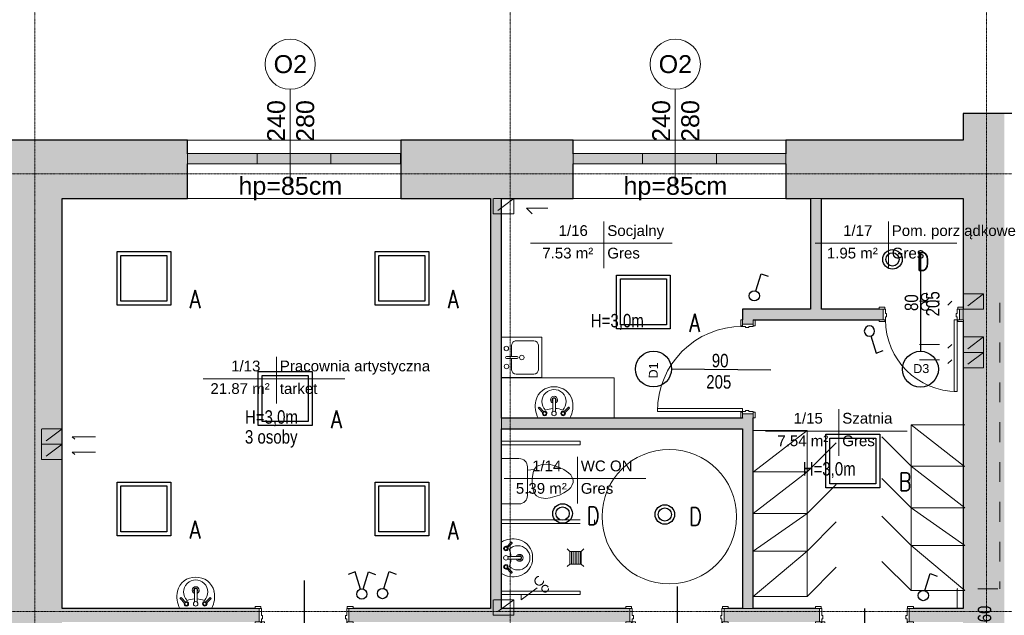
# Model space of a CAD drawing. Header units: centimetres. Extents: x 14504 to 44111, y -18976 to -7683.
# Tile 96 of 141: x 29792 to 30891, y -9291 to -8626. Entities that reach past the tile are written whole.
import ezdxf

# ---------------------------------------------------------------- set-up
doc = ezdxf.new("R2010")
doc.units = ezdxf.units.CM
doc.linetypes.add('Aligning Line 1_8_', pattern=[0.635, 0.3175, -0.3175])
doc.linetypes.add('Linia siatki', pattern=[0.9925, 0.47, -0.2175, 0.0875, -0.2175])
for name, color, linetype, lineweight in [('A-AREA-IDEN', 4, 'Continuous', 9), ('A-DETL', 6, 'Continuous', 9), ('A-DETL-MEDM', 33, 'Continuous', 25), ('A-DETL-THIN', 151, 'Continuous', 9), ('A-DOOR', 31, 'Continuous', 9), ('A-DOOR-FRAM', 31, 'Continuous', 18), ('A-GLAZ', 151, 'Continuous', 9), ('A-WALL', 4, 'Continuous', 9), ('A-WALL-PATT', 111, 'Continuous', 25), ('G-ANNO-TEXT', 8, 'Continuous', 9), ('IE inst', 1, 'Continuous', 50), ('P-SANR-FIXT', 6, 'Continuous', 9), ('S-GRID', 8, 'Continuous', 9)]:
    doc.layers.add(name, color=color, linetype=linetype, lineweight=lineweight)
doc.styles.add('Arial_1', font='arial.ttf', dxfattribs={"height": 12})
doc.styles.add('Arial_2', font='arial.ttf', dxfattribs={"height": 18})
doc.styles.add('Arial_3', font='arial.ttf', dxfattribs={"width": 0.8, "height": 18})
doc.styles.add('Arial_5', font='arial.ttf', dxfattribs={"height": 15})
doc.styles.get("Standard").update_dxf_attribs({"font": 'romans.shx', "width": 0.8, "height": 20})

# ---------------------------------------------------------------- blocks, each defined once
blk = doc.blocks.new('wewnetrzne dwupanelowe - 900 x 2100mm-479385-4_Poziom piętra')
at = {"layer": 'A-DOOR', "lineweight": 18}
for p, q in [((47.5, 102.1825), (44, 102.1825)), ((44, 102.1825), (44, 7.1825)), ((47.5, 7.1825), (47.5, 102.1825)), ((44, 7.1825), (47.5, 7.1825))]:
    blk.add_line(p, q, dxfattribs=at)
at = {"layer": 'A-DOOR'}
for p, q in [((-48.135, 9.1825), (-54.635, 9.1825)), ((-54.635, 9.1825), (-54.635, 7.1825)), ((-54.635, 7.1825), (-48.135, 7.1825)), ((-48.135, 7.1825), (-48.135, 9.1825)), ((54.635, 9.1825), (48.135, 9.1825)), ((48.135, 9.1825), (48.135, 7.1825)), ((48.135, 7.1825), (54.635, 7.1825)), ((54.635, 7.1825), (54.635, 9.1825)), ((-48.135, -7.8175), (-54.635, -7.8175)), ((-54.635, -7.8175), (-54.635, -9.8175)), ((-54.635, -9.8175), (-48.135, -9.8175)), ((-48.135, -9.8175), (-48.135, -7.8175)), ((54.635, -7.8175), (48.135, -7.8175)), ((48.135, -7.8175), (48.135, -9.8175)), ((48.135, -9.8175), (54.635, -9.8175)), ((54.635, -9.8175), (54.635, -7.8175))]:
    blk.add_line(p, q, dxfattribs=at)
blk.add_arc((47.5, 7.1825), 95, 90, 180, dxfattribs=at)
at = {"layer": 'A-DOOR-FRAM'}
for p, q in [((-47.5, 7.1825), (-50, 7.1825)), ((-50, 7.1825), (-50, -7.8175)), ((-47.5, 3.6825), (-47.5, 7.1825)), ((-46.23, 3.6825), (-47.5, 3.6825)), ((-47.5, -7.8175), (-47.5, 0.19)), ((-47.5, 0.19), (-46.23, 0.19)), ((-46.23, 0.19), (-46.23, 3.6825)), ((47.5, 3.6825), (46.23, 3.6825)), ((46.23, 3.6825), (46.23, 0.19)), ((46.23, 0.19), (47.5, 0.19)), ((47.5, 7.1825), (47.5, 3.6825)), ((50, 7.1825), (47.5, 7.1825)), ((47.5, 0.19), (47.5, -7.8175)), ((50, -7.8175), (50, 7.1825)), ((-50, -7.8175), (-47.5, -7.8175)), ((47.5, -7.8175), (50, -7.8175))]:
    blk.add_line(p, q, dxfattribs=at)
blk = doc.blocks.new('wewnetrzne dwupanelowe - 100x210-609030-4_Poziom piętra')
at = {"layer": 'A-DOOR', "lineweight": 18}
for p, q in [((50, 107.1825), (46.5, 107.1825)), ((46.5, 107.1825), (46.5, 7.1825)), ((50, 7.1825), (50, 107.1825)), ((46.5, 7.1825), (50, 7.1825))]:
    blk.add_line(p, q, dxfattribs=at)
at = {"layer": 'A-DOOR'}
for p, q in [((-50.635, 9.1825), (-57.135, 9.1825)), ((-57.135, 9.1825), (-57.135, 7.1825)), ((-57.135, 7.1825), (-50.635, 7.1825)), ((-50.635, 7.1825), (-50.635, 9.1825)), ((57.135, 9.1825), (50.635, 9.1825)), ((50.635, 9.1825), (50.635, 7.1825)), ((50.635, 7.1825), (57.135, 7.1825)), ((57.135, 7.1825), (57.135, 9.1825)), ((-50.635, -7.8175), (-57.135, -7.8175)), ((-57.135, -7.8175), (-57.135, -9.8175)), ((-57.135, -9.8175), (-50.635, -9.8175)), ((-50.635, -9.8175), (-50.635, -7.8175)), ((57.135, -7.8175), (50.635, -7.8175)), ((50.635, -7.8175), (50.635, -9.8175)), ((50.635, -9.8175), (57.135, -9.8175)), ((57.135, -9.8175), (57.135, -7.8175))]:
    blk.add_line(p, q, dxfattribs=at)
blk.add_arc((50, 7.1825), 100, 90, 180, dxfattribs=at)
at = {"layer": 'A-DOOR-FRAM'}
for p, q in [((-50, 7.1825), (-52.5, 7.1825)), ((-52.5, 7.1825), (-52.5, -7.8175)), ((-50, 3.6825), (-50, 7.1825)), ((-48.73, 3.6825), (-50, 3.6825)), ((-50, -7.8175), (-50, 0.19)), ((-50, 0.19), (-48.73, 0.19)), ((-48.73, 0.19), (-48.73, 3.6825)), ((50, 3.6825), (48.73, 3.6825)), ((48.73, 3.6825), (48.73, 0.19)), ((48.73, 0.19), (50, 0.19)), ((50, 7.1825), (50, 3.6825)), ((52.5, 7.1825), (50, 7.1825)), ((50, 0.19), (50, -7.8175)), ((52.5, -7.8175), (52.5, 7.1825)), ((-52.5, -7.8175), (-50, -7.8175)), ((50, -7.8175), (52.5, -7.8175))]:
    blk.add_line(p, q, dxfattribs=at)
blk = doc.blocks.new('Aluminum_2 szybowe - 160x140 wymiana-631342-4_Poziom piętra')
at = {"layer": 'A-GLAZ', "lineweight": 18}
for p, q in [((22.8, 20.2), (22.3, 20.2)), ((22.3, 8.7), (22.8, 8.7))]:
    blk.add_line(p, q, dxfattribs=at)
blk = doc.blocks.new('Aluminum_2 szybowe - 160x140 wymiana-V4-4_Poziom piętra')
at = {"layer": 'A-GLAZ'}
blk.add_hatch(color=256, dxfattribs=at).paths.add_polyline_path([(22.8, 8.7), (22.8, 20.2), (-137.2, 20.2), (-137.2, 8.7), (-31.6, 8.7)])
for p, q in [((-137.2, 20.2), (22.8, 20.2)), ((-137.2, 8.7), (-137.2, 20.2)), ((22.8, 20.2), (22.8, 8.7)), ((22.8, 8.7), (-137.2, 8.7))]:
    blk.add_line(p, q, dxfattribs=at)
blk = doc.blocks.new('wewnetrzne dwupanelowe - 900 x 2100mm 3 dodemontażu-608771-4_Poziom piętra')
at = {"layer": 'A-DOOR', "lineweight": 18}
for p, q in [((47.5, 102.1825), (44, 102.1825)), ((44, 102.1825), (44, 7.1825)), ((47.5, 7.1825), (47.5, 102.1825)), ((44, 7.1825), (47.5, 7.1825))]:
    blk.add_line(p, q, dxfattribs=at)
at = {"layer": 'A-DOOR'}
for p, q in [((-48.135, 9.1825), (-54.635, 9.1825)), ((-54.635, 9.1825), (-54.635, 7.1825)), ((-54.635, 7.1825), (-48.135, 7.1825)), ((-48.135, 7.1825), (-48.135, 9.1825)), ((54.635, 9.1825), (48.135, 9.1825)), ((48.135, 9.1825), (48.135, 7.1825)), ((48.135, 7.1825), (54.635, 7.1825)), ((54.635, 7.1825), (54.635, 9.1825)), ((-48.135, -7.8175), (-54.635, -7.8175)), ((-54.635, -7.8175), (-54.635, -9.8175)), ((-54.635, -9.8175), (-48.135, -9.8175)), ((-48.135, -9.8175), (-48.135, -7.8175)), ((54.635, -7.8175), (48.135, -7.8175)), ((48.135, -7.8175), (48.135, -9.8175)), ((48.135, -9.8175), (54.635, -9.8175)), ((54.635, -9.8175), (54.635, -7.8175))]:
    blk.add_line(p, q, dxfattribs=at)
blk.add_arc((47.5, 7.1825), 95, 90, 180, dxfattribs=at)
at = {"layer": 'A-DOOR-FRAM'}
for p, q in [((-47.5, 7.1825), (-50, 7.1825)), ((-50, 7.1825), (-50, -7.8175)), ((-47.5, 3.6825), (-47.5, 7.1825)), ((-46.23, 3.6825), (-47.5, 3.6825)), ((-47.5, -7.8175), (-47.5, 0.19)), ((-47.5, 0.19), (-46.23, 0.19)), ((-46.23, 0.19), (-46.23, 3.6825)), ((47.5, 3.6825), (46.23, 3.6825)), ((46.23, 3.6825), (46.23, 0.19)), ((46.23, 0.19), (47.5, 0.19)), ((47.5, 7.1825), (47.5, 3.6825)), ((50, 7.1825), (47.5, 7.1825)), ((47.5, 0.19), (47.5, -7.8175)), ((50, -7.8175), (50, 7.1825)), ((-50, -7.8175), (-47.5, -7.8175)), ((47.5, -7.8175), (50, -7.8175))]:
    blk.add_line(p, q, dxfattribs=at)
blk = doc.blocks.new('wewnetrzne dwupanelowe - 900 x 2100mm 3 dodemontażu-634682-4_Poziom piętra')
at = {"layer": 'A-DOOR'}
for p, q in [((-54.635, 8.3175), (-48.135, 8.3175)), ((-54.635, 6.3175), (-54.635, 8.3175)), ((-48.135, 6.3175), (-54.635, 6.3175)), ((-48.135, 8.3175), (-48.135, 6.3175)), ((48.135, 8.3175), (54.635, 8.3175)), ((48.135, 6.3175), (48.135, 8.3175)), ((54.635, 6.3175), (48.135, 6.3175)), ((54.635, 8.3175), (54.635, 6.3175)), ((-54.635, -5.6825), (-48.135, -5.6825)), ((-54.635, -7.6825), (-54.635, -5.6825)), ((-48.135, -7.6825), (-54.635, -7.6825)), ((-48.135, -5.6825), (-48.135, -7.6825)), ((48.135, -5.6825), (54.635, -5.6825)), ((48.135, -7.6825), (48.135, -5.6825)), ((54.635, -7.6825), (48.135, -7.6825)), ((54.635, -5.6825), (54.635, -7.6825))]:
    blk.add_line(p, q, dxfattribs=at)
at = {"layer": 'A-DOOR', "lineweight": 18}
for p, q in [((44, -5.6825), (47.5, -5.6825)), ((44, -100.6825), (44, -5.6825)), ((47.5, -5.6825), (47.5, -100.6825)), ((47.5, -100.6825), (44, -100.6825))]:
    blk.add_line(p, q, dxfattribs=at)
at = {"layer": 'A-DOOR'}
blk.add_arc((47.5, -5.6825), 95, 180, 270, dxfattribs=at)
at = {"layer": 'A-DOOR-FRAM'}
for p, q in [((-50, 6.3175), (-47.5, 6.3175)), ((-50, -5.6825), (-50, 6.3175)), ((-47.5, 6.3175), (-47.5, 1.31)), ((-47.5, 1.31), (-46.23, 1.31)), ((-46.23, 1.31), (-46.23, -2.1825)), ((46.23, 1.31), (47.5, 1.31)), ((46.23, -2.1825), (46.23, 1.31)), ((47.5, 6.3175), (50, 6.3175)), ((47.5, 1.31), (47.5, 6.3175)), ((50, 6.3175), (50, -5.6825)), ((-47.5, -5.6825), (-50, -5.6825)), ((-47.5, -2.1825), (-47.5, -5.6825)), ((-46.23, -2.1825), (-47.5, -2.1825)), ((47.5, -2.1825), (46.23, -2.1825)), ((47.5, -5.6825), (47.5, -2.1825)), ((50, -5.6825), (47.5, -5.6825))]:
    blk.add_line(p, q, dxfattribs=at)
blk = doc.blocks.new('wewnetrzne dwupanelowe - 800 x 2100mm 2-634606-4_Poziom piętra')
at = {"layer": 'A-DOOR'}
for p, q in [((-47.1, 8.3), (-40.6, 8.3)), ((-47.1, 6.3), (-47.1, 8.3)), ((-40.6, 6.3), (-47.1, 6.3)), ((-40.6, 8.3), (-40.6, 6.3)), ((40.6, 8.3), (47.1, 8.3)), ((40.6, 6.3), (40.6, 8.3)), ((47.1, 6.3), (40.6, 6.3)), ((47.1, 8.3), (47.1, 6.3)), ((-47.1, -5.7), (-40.6, -5.7)), ((-47.1, -7.7), (-47.1, -5.7)), ((-40.6, -7.7), (-47.1, -7.7)), ((-40.6, -5.7), (-40.6, -7.7)), ((40.6, -5.7), (47.1, -5.7)), ((40.6, -7.7), (40.6, -5.7)), ((47.1, -7.7), (40.6, -7.7)), ((47.1, -5.7), (47.1, -7.7))]:
    blk.add_line(p, q, dxfattribs=at)
at = {"layer": 'A-DOOR', "lineweight": 18}
for p, q in [((36.5, -5.7), (40, -5.7)), ((36.5, -85.7), (36.5, -5.7)), ((40, -5.7), (40, -85.7)), ((40, -85.7), (36.5, -85.7))]:
    blk.add_line(p, q, dxfattribs=at)
at = {"layer": 'A-DOOR'}
blk.add_arc((40, -5.7), 80, 180, 270, dxfattribs=at)
at = {"layer": 'A-DOOR-FRAM'}
for p, q in [((-42.5, 6.3), (-40, 6.3)), ((-42.5, -5.7), (-42.5, 6.3)), ((-40, 6.3), (-40, 1.3)), ((-40, 1.3), (-38.7, 1.3)), ((-38.7, 1.3), (-38.7, -2.2)), ((38.7, 1.3), (40, 1.3)), ((38.7, -2.2), (38.7, 1.3)), ((40, 6.3), (42.5, 6.3)), ((40, 1.3), (40, 6.3)), ((42.5, 6.3), (42.5, -5.7)), ((-40, -5.7), (-42.5, -5.7)), ((-40, -2.2), (-40, -5.7)), ((-38.7, -2.2), (-40, -2.2)), ((40, -2.2), (38.7, -2.2)), ((40, -5.7), (40, -2.2)), ((42.5, -5.7), (40, -5.7))]:
    blk.add_line(p, q, dxfattribs=at)
blk = doc.blocks.new('Muszla klozetowa domowa - 3D - Muszla klozetowa domowa - 3D-V5-4_Poziom piętra')
at = {"layer": 'P-SANR-FIXT'}
for p, q in [((-13, 20.3), (-9.5, 25.4)), ((-9.5, 25.4), (-7, 27.9)), ((-7, 27.9), (-4.8, 29.2)), ((-4.8, 29.2), (-1.3, 30.5)), ((-1.3, 30.5), (1.3, 30.5)), ((1.3, 30.5), (4.8, 29.2)), ((4.8, 29.2), (7, 27.9)), ((7, 27.9), (9.5, 25.4)), ((9.5, 25.4), (13, 20.3)), ((-17.2, 10.2), (-15.4, 15.2)), ((-15.4, 15.2), (-13, 20.3)), ((13, 20.3), (15.4, 15.2)), ((15.4, 15.2), (17.2, 10.2)), ((-19.1, 0), (-18.6, 5.1)), ((-18.6, 5.1), (-17.2, 10.2)), ((17.2, 10.2), (18.6, 5.1)), ((18.6, 5.1), (19.1, 0)), ((-18.8, -2.5), (-19.1, 0)), ((-18.4, -5.1), (-18.8, -2.5)), ((-17.7, -7.6), (-18.4, -5.1)), ((-16.3, -10.2), (-17.7, -7.6)), ((-13.2, -12.7), (-16.3, -10.2)), ((16.3, -10.2), (13.2, -12.7)), ((17.7, -7.6), (16.3, -10.2)), ((18.4, -5.1), (17.7, -7.6)), ((18.8, -2.5), (18.4, -5.1)), ((19.1, 0), (18.8, -2.5)), ((15.9, -20.4), (-15.9, -20.4)), ((-9.7, -14), (-13.2, -12.7)), ((-12.3, -20.4), (-13.2, -12.7)), ((-2.5, -15.2), (-9.7, -14)), ((2.5, -15.2), (-2.5, -15.2)), ((9.7, -14), (2.5, -15.2)), ((13.2, -12.7), (9.7, -14)), ((12.3, -20.4), (13.2, -12.7)), ((-25.3, -29.8), (-25.3, -49.5)), ((25.3, -49.5), (25.3, -29.8))]:
    blk.add_line(p, q, dxfattribs=at)
for centre, start, end in [((-15.9, -29.8), 90, 180), ((15.9, -29.8), 0, 90)]:
    blk.add_arc(centre, 9.46, start, end, dxfattribs=at)
blk = doc.blocks.new('Lavabo mural - 05 - 440mm x 350mm-V6-4_Poziom piętra')
at = {"layer": 'P-SANR-FIXT'}
for p, q in [((-17.2, -11), (-11.7, -5.6)), ((-16.1, -12.1), (-10.7, -6.7)), ((-1.5, -21.5), (-1.5, -7.1)), ((1.5, -21.5), (1.5, -7.1)), ((16.4, -12.1), (11, -6.7)), ((17.5, -11), (12, -5.6))]:
    blk.add_line(p, q, dxfattribs=at)
for centre, radius, start, end in [((5.3, -13.1), 26.4, 150.3649, 193.6351), ((-5.3, -13.1), 26.4, 346.3649, 29.6351), ((0, -18.4), 13.5, 135.4629, 45.0556), ((-10.1, -5.1), 2.5, 0, 180), ((-10.1, -5.1), 2.5, 180, 207.0533), ((-10.1, -5.1), 1.7, 360, 180), ((-10.1, -5.1), 1.7, 180, 198.0596), ((-10.1, -5.1), 1.7, 198.0596, 360), ((-10.1, -5.1), 2.5, 242.9467, 0), ((-0.2, 16), 26.7, 249.1986, 267.1093), ((0, -5.1), 2.5, 0, 180), ((0, -5.1), 2.5, 180, 0), ((-0.2, 16), 26.7, 273.5606, 291.3199), ((10.4, -5.1), 2.5, 360, 180), ((10.4, -5.1), 2.5, 180, 297.0533), ((10.4, -5.1), 1.7, 0, 180), ((10.4, -5.1), 1.7, 180, 0), ((10.4, -5.1), 2.5, 332.9467, 360), ((-0.6, -14.5), 20.4, 193.6351, 271.6558), ((0, -20.4), 3.86, 112.8828, 180), ((0, -20.4), 3.86, 180, 360), ((0, -20.4), 2.35, 129.6826, 180), ((0, -20.4), 2.35, 180, 360), ((0.6, -14.5), 20.4, 268.3442, 346.3649), ((0, -20.4), 3.86, 360, 67.1178), ((0, -20.4), 2.35, 360, 50.3185)]:
    blk.add_arc(centre, radius, start, end, dxfattribs=at)
for centre, major_axis, ratio, start_param, end_param in [((-16.6, -11.6), (-0.545, 0.545), 0.274309, 0, 3.141593), ((0, -21.5), (-1.5, 0), 0.428525, 0, 3.141593), ((17, -11.6), (0.545, 0.545), 0.274309, 3.141593, 6.283185)]:
    blk.add_ellipse(centre, major_axis=major_axis, ratio=ratio, start_param=start_param, end_param=end_param, dxfattribs=at)
blk = doc.blocks.new('Zlew kuchenny - typu wyspowego - 450 x 450mm-548266-4_Poziom piętra')
at = {"layer": 'P-SANR-FIXT'}
for p, q in [((-20.9, 22.7), (-20.9, -22.3)), ((24.1, -22.3), (24.1, 22.7)), ((0.3, 11.3), (-12, 11.3)), ((0.3, 17), (0.3, 5.3)), ((2.8, 17), (2.8, 5.3)), ((15.2, 11.3), (2.8, 11.3)), ((-17.1, 6.2), (-17.1, -13.4)), ((20.3, -13.4), (20.3, 6.2)), ((-12, -18.5), (15.2, -18.5)), ((-20.9, -22.3), (24.1, -22.3))]:
    blk.add_line(p, q, dxfattribs=at)
for centre, radius, start, end in [((-12, 6.2), 5.08, 90, 180), ((-8.4, 17), 2.54, 360, 180), ((-8.4, 17), 2.54, 180, 360), ((1.6, 17), 1.27, 360, 180), ((11.7, 17.2), 2.54, 360, 180), ((11.7, 17.2), 2.54, 180, 0), ((15.2, 6.2), 5.08, 360, 90), ((1.6, 0), 2.54, 360, 180), ((1.6, 0), 2.54, 180, 0), ((1.6, 5.3), 1.27, 180, 0), ((-12, -13.4), 5.08, 180, 270), ((15.2, -13.4), 5.08, 270, 0)]:
    blk.add_arc(centre, radius, start, end, dxfattribs=at)
blk = doc.blocks.new('Etyk_pom_1_mala - Etyk_pom_1_mala-219433-4_Poziom piętra')
at = {"layer": 'A-AREA-IDEN'}
for p, q in [((-0.096, 0.144), (-0.096, -0.378)), ((-0.915, -0.101), (0.666, -0.101))]:
    blk.add_line(p, q, dxfattribs=at)
blk = doc.blocks.new('8u')
at = {"layer": 'IE inst', "lineweight": -3}
for p, q in [((37772.7, 44464.4), (37764.9, 44461.5)), ((37778.6, 44445.2), (37772.7, 44464.4)), ((37781.8, 44445.2), (37787.7, 44464.4)), ((37787.7, 44464.4), (37795.5, 44461.5))]:
    blk.add_line(p, q, dxfattribs=at)
blk.add_circle((37780.2, 44439.7), 5.73, dxfattribs=at)
blk = doc.blocks.new('w1')
at = {"layer": 'IE inst', "lineweight": -3}
for p, q in [((158332.4, 68083.9), (158338.3, 68103.1)), ((158338.3, 68103.1), (158346.1, 68100.2))]:
    blk.add_line(p, q, dxfattribs=at)
blk.add_circle((158330.8, 68078.4), 5.73, dxfattribs=at)

msp = doc.modelspace()

# ---------------------------------------------------------------- hatches: boundary and pattern name
at = {"layer": 'A-WALL-PATT', "lineweight": 9, "transparency": 33554610}
h = msp.add_hatch(color=256, dxfattribs=at)
h.paths.add_polyline_path([(30890.6, -10333.6), (30890.6, -9479.6), (30844.6, -9479.6), (30844.6, -10333.6), (30855.7, -10333.6)])
h.paths.add_polyline_path([(30855.7, -9334.6), (30890.6, -9334.6), (30890.6, -8730.6), (30844.6, -8730.6), (30844.6, -8946.9), (30845.3, -8946.9), (30845.3, -8948.9), (30844.6, -8948.9), (30844.6, -8960.9), (30845.3, -8960.9), (30845.3, -8962.9), (30844.6, -8962.9), (30844.6, -9334.6), (30850.6, -9334.6)])
h = msp.add_hatch(color=256, dxfattribs=at)
h.paths.add_polyline_path([(29771.6, -10333.6), (29839.6, -10333.6), (29839.6, -9492.4), (29771.6, -9492.4), (29771.6, -9665.3)])
h.paths.add_polyline_path([(29771.6, -9302.4), (29839.6, -9302.4), (29839.6, -8760.6), (29771.6, -8760.6), (29771.6, -9027.3)])
h = msp.add_hatch(color=256, dxfattribs=at)
h.paths.add_polyline_path([(30317.6, -8825.6), (30323.6, -8825.6), (30323.6, -8760.6), (30217.6, -8760.6), (30217.6, -8825.6)])
h.paths.add_polyline_path([(29839.6, -8825.6), (29979.6, -8825.6), (29979.6, -8760.6), (29839.6, -8760.6), (29839.6, -8787)])
h = msp.add_hatch(color=256, dxfattribs=at)
h.paths.add_polyline_path([(30686.6, -8825.6), (30844.6, -8825.6), (30844.6, -8760.6), (30647.1, -8760.6), (30647.1, -8825.6), (30674.6, -8825.6)])
h.paths.add_polyline_path([(30329.6, -8825.6), (30409.6, -8825.6), (30409.6, -8760.6), (30323.6, -8760.6), (30323.6, -8825.6)])
for points in [[(30329.6, -9283.1), (30329.6, -8825.6), (30317.6, -8825.6), (30317.6, -9283.1)], [(30686.6, -8948.9), (30686.6, -8825.6), (30674.6, -8825.6), (30674.6, -8948.9)], [(30598.6, -9082.6), (30598.6, -9070.6), (30329.6, -9070.6), (30329.6, -9082.6), (30571.8, -9082.6)]]:
    msp.add_hatch(color=256, dxfattribs=at).paths.add_polyline_path(points)
h = msp.add_hatch(color=256, dxfattribs=at)
h.paths.add_polyline_path([(30598.6, -9283.1), (30610.6, -9283.1), (30610.6, -9065.8), (30598.6, -9065.8), (30598.6, -9082.6)])
h.paths.add_polyline_path([(30605.6, -8965.8), (30610.6, -8965.8), (30610.6, -8948.9), (30598.6, -8948.9), (30598.6, -8965.8), (30602.1, -8965.8)])
h = msp.add_hatch(color=256, dxfattribs=at)
h.paths.add_polyline_path([(30844.6, -8960.9), (30844.6, -8948.9), (30840.6, -8948.9), (30840.6, -8960.9)])
h.paths.add_polyline_path([(30755.6, -8960.9), (30755.6, -8948.9), (30610.6, -8948.9), (30610.6, -8960.9), (30751, -8960.9)])
h = msp.add_hatch(color=256, dxfattribs=at)
h.paths.add_polyline_path([(30680, -9298.1), (30684.6, -9298.1), (30684.6, -9283.1), (30578.1, -9283.1), (30578.1, -9298.1), (30582.8, -9298.1)])
h.paths.add_polyline_path([(30844.6, -9298.1), (30844.6, -9283.1), (30784.6, -9283.1), (30784.6, -9298.1), (30789.3, -9298.1)])
h.paths.add_polyline_path([(30409.6, -9298.1), (30473.1, -9298.1), (30473.1, -9283.1), (30159.6, -9283.1), (30159.6, -9298.1), (30247.4, -9298.1)])
h.paths.add_polyline_path([(30055, -9298.1), (30059.6, -9298.1), (30059.6, -9283.1), (29839.6, -9283.1), (29839.6, -9298.1)])

# ---------------------------------------------------------------- linework, layer by layer
at = {"layer": 'A-DETL', "linetype": 'Aligning Line 1_8_', "ltscale": 70}
for p, q in [((30343.6, -8825.6), (30320.6, -8825.6)), ((30320.6, -8825.6), (30320.6, -8842.8)), ((30343.6, -8825.6), (30320.6, -8842.8)), ((30343.6, -8842.8), (30343.6, -8825.6)), ((30357.6, -8836.4), (30381.6, -8836.4)), ((30381.6, -8836.4), (30357.6, -8836.4)), ((30357.6, -8836.4), (30364, -8842.8)), ((30320.6, -8842.8), (30343.6, -8842.8)), ((30343.6, -8842.8), (30320.6, -8842.8)), ((30867.6, -8931.9), (30844.6, -8931.9)), ((30844.6, -8931.9), (30844.6, -8949.1)), ((30867.6, -8931.9), (30844.6, -8949.1)), ((30867.6, -8949.1), (30867.6, -8931.9)), ((30796.1, -8940.3), (30832.1, -8940.3)), ((30832.1, -8940.3), (30827.8, -8944.5)), ((30844.6, -8949.1), (30867.6, -8949.1)), ((30867.6, -8949.1), (30844.6, -8949.1)), ((31105.6, -8941.9), (30885.6, -8941.9)), ((30885.6, -8941.9), (30885.6, -9261.1)), ((30867.6, -8980.1), (30844.6, -8980.1)), ((30844.6, -8980.1), (30844.6, -8997.3)), ((30867.6, -8980.1), (30844.6, -8997.3)), ((30867.6, -8997.3), (30867.6, -8980.1)), ((30796.1, -8988.5), (30832.1, -8988.5)), ((30832.1, -8988.5), (30827.8, -8992.7)), ((30796.1, -9005.7), (30832.1, -9005.7)), ((30832.1, -9005.7), (30827.8, -9009.9)), ((30844.6, -8997.3), (30867.6, -8997.3)), ((30867.6, -8997.3), (30844.6, -8997.3)), ((30867.6, -8997.3), (30844.6, -8997.3)), ((30844.6, -8997.3), (30844.6, -9014.5)), ((30867.6, -8997.3), (30844.6, -9014.5)), ((30867.6, -9014.5), (30867.6, -8997.3)), ((30844.6, -9014.5), (30867.6, -9014.5)), ((30867.6, -9014.5), (30844.6, -9014.5)), ((29839.6, -9082.6), (29816.6, -9082.6)), ((29816.6, -9082.6), (29816.6, -9099.8)), ((29839.6, -9082.6), (29816.6, -9099.8)), ((29839.6, -9099.8), (29839.6, -9082.6)), ((29850.8, -9091.4), (29876.8, -9091.4)), ((29876.8, -9091.4), (29850.8, -9091.4)), ((29850.8, -9091.4), (29853.7, -9094.2)), ((29816.6, -9099.8), (29839.6, -9099.8)), ((29839.6, -9099.8), (29816.6, -9099.8)), ((29839.6, -9099.8), (29816.6, -9099.8)), ((29816.6, -9099.8), (29816.6, -9117)), ((29839.6, -9099.8), (29816.6, -9117)), ((29839.6, -9117), (29839.6, -9099.8)), ((29850.8, -9108.6), (29876.8, -9108.6)), ((29876.8, -9108.6), (29850.8, -9108.6)), ((29850.8, -9108.6), (29853.7, -9111.4)), ((29816.6, -9117), (29839.6, -9117)), ((29839.6, -9117), (29816.6, -9117)), ((30351.6, -9273.3), (30380.2, -9252)), ((30351.6, -9273.3), (30351.6, -9267.7)), ((30837.9, -9261.1), (30837.9, -9548.6)), ((31105.6, -9261.1), (30837.9, -9261.1)), ((30343.6, -9273.3), (30320.6, -9273.3)), ((30320.6, -9273.3), (30320.6, -9290.5)), ((30343.6, -9273.3), (30320.6, -9290.5)), ((30343.6, -9290.5), (30343.6, -9273.3)), ((30320.6, -9290.5), (30343.6, -9290.5)), ((30343.6, -9290.5), (30320.6, -9290.5))]:
    msp.add_line(p, q, dxfattribs=at)
for centre, radius in [((30802.3, -8935.5), 4), ((30802.3, -8945.8), 4.5), ((30371.9, -9252.2), 4.84), ((30378.5, -9261), 3.78)]:
    msp.add_circle(centre, radius, dxfattribs=at)
at = {"layer": 'A-DETL-MEDM'}
for p, q in [((30797.1, -8885.1), (30797.1, -8996.1)), ((30630.3, -9017), (30519.3, -9016.1)), ((30109.6, -9252), (30109.6, -9363)), ((30525.6, -9258.6), (30525.6, -9369.6)), ((30734.6, -9283.1), (30734.6, -9394.1))]:
    msp.add_line(p, q, dxfattribs=at)
for centre in [(30499.3, -9015.9), (30797.1, -9016.1)]:
    msp.add_circle(centre, 20, dxfattribs=at)
at = {"layer": 'A-DETL-THIN'}
for p, q in [((30094.1, -8703.7), (30094.1, -8813.7)), ((30523.6, -8703.7), (30523.6, -8813.7)), ((30844.6, -8825.6), (30804.6, -8825.6)), ((30844.6, -8865.6), (30844.6, -8825.6)), ((30329.6, -9025.6), (30329.6, -9070.6)), ((30455.6, -9025.6), (30329.6, -9025.6)), ((30455.6, -9070.6), (30455.6, -9025.6)), ((30329.6, -9070.6), (30455.6, -9070.6)), ((30786.6, -9078.2), (30846.6, -9078.2)), ((30786.6, -9263.2), (30786.6, -9078.2)), ((30786.6, -9078.2), (30846.3, -9124.5)), ((30610.6, -9084.6), (30610.6, -9269.6)), ((30670.6, -9084.6), (30610.6, -9084.6)), ((30670.6, -9084.6), (30611, -9130.8)), ((30670.6, -9269.6), (30670.6, -9084.6)), ((30786.6, -9124.2), (30754.1, -9091.7)), ((30329.6, -9096.4), (30417.6, -9096.4)), ((30417.6, -9100.4), (30329.6, -9100.4)), ((30417.6, -9096.4), (30417.6, -9100.4)), ((30670.6, -9130.6), (30703.2, -9098.1)), ((30786.6, -9124.2), (30846.6, -9124.2)), ((30786.6, -9124.2), (30846.6, -9170.7)), ((30670.6, -9130.6), (30610.6, -9130.6)), ((30670.6, -9130.6), (30610.6, -9177.1)), ((30670.6, -9177.1), (30703.2, -9144.6)), ((30786.6, -9170.7), (30754.1, -9138.2)), ((30670.6, -9177.1), (30610.6, -9177.1)), ((30670.6, -9177.1), (30610.6, -9219.1)), ((30786.6, -9212.7), (30754.1, -9180.2)), ((30786.6, -9170.7), (30846.6, -9170.7)), ((30786.6, -9170.7), (30846.6, -9212.7)), ((30329.6, -9184.2), (30417.6, -9184.2)), ((30417.6, -9188.2), (30329.6, -9188.2)), ((30433.7, -9184.2), (30433.7, -9188.2)), ((30670.6, -9219.1), (30703.2, -9186.6)), ((30786.6, -9212.7), (30846.6, -9212.7)), ((30786.6, -9212.7), (30846.6, -9263.2)), ((30405.9, -9219.4), (30403.1, -9216.6)), ((30405.9, -9219.4), (30418.7, -9219.4)), ((30405.9, -9233.5), (30405.9, -9219.4)), ((30407.9, -9219.4), (30407.9, -9233.5)), ((30409.9, -9219.4), (30409.9, -9233.5)), ((30411.9, -9219.4), (30411.9, -9233.5)), ((30413.9, -9219.4), (30413.9, -9233.5)), ((30415.9, -9219.4), (30415.9, -9233.5)), ((30417.9, -9219.4), (30417.9, -9233.5)), ((30418.7, -9219.4), (30421.5, -9216.6)), ((30418.7, -9219.4), (30418.7, -9233.5)), ((30670.6, -9219.1), (30610.6, -9219.1)), ((30670.6, -9219.1), (30610.6, -9269.6)), ((30405.9, -9233.5), (30403.1, -9236.3)), ((30418.7, -9233.5), (30405.9, -9233.5)), ((30418.7, -9233.5), (30421.5, -9236.3)), ((30786.6, -9263.2), (30754.1, -9230.7)), ((30670.6, -9269.6), (30703.2, -9237.1)), ((30329.6, -9263.7), (30417.6, -9263.7)), ((30329.6, -9267.7), (30329.6, -9263.7)), ((30417.6, -9267.7), (30329.6, -9267.7)), ((30417.6, -9263.7), (30417.6, -9267.7)), ((30846.6, -9263.2), (30786.6, -9263.2)), ((30610.6, -9269.6), (30670.6, -9269.6))]:
    msp.add_line(p, q, dxfattribs=at)
for centre, radius in [((30094.1, -8675.7), 28), ((30523.6, -8675.7), 28), ((30516.9, -9180.6), 75)]:
    msp.add_circle(centre, radius, dxfattribs=at)
at = {"layer": 'A-WALL', "lineweight": 25}
for p, q in [((30928.1, -8730.6), (30844.6, -8730.6)), ((30844.6, -8730.6), (30844.6, -8760.6)), ((29979.6, -8760.6), (29771.6, -8760.6)), ((29979.6, -8775.6), (29979.6, -8760.6)), ((30409.6, -8760.6), (30217.6, -8760.6)), ((30217.6, -8760.6), (30217.6, -8825.6)), ((30409.6, -8775.6), (30409.6, -8760.6)), ((30844.6, -8760.6), (30647.1, -8760.6)), ((30647.1, -8760.6), (30647.1, -8775.6)), ((29979.6, -8825.6), (29979.6, -8787)), ((30409.6, -8825.6), (30409.6, -8787)), ((30647.1, -8787), (30647.1, -8825.6)), ((29839.6, -9283.1), (29839.6, -8825.6)), ((29839.6, -8825.6), (29979.6, -8825.6)), ((30217.6, -8825.6), (30317.6, -8825.6)), ((30317.6, -8825.6), (30317.6, -9283.1)), ((30329.6, -9070.6), (30329.6, -8825.6)), ((30329.6, -8825.6), (30409.6, -8825.6)), ((30647.1, -8825.6), (30674.6, -8825.6)), ((30674.6, -8825.6), (30674.6, -8948.9)), ((30686.6, -8825.6), (30844.6, -8825.6)), ((30686.6, -8948.9), (30686.6, -8825.6)), ((30844.6, -8825.6), (30844.6, -8946.9)), ((30598.6, -8948.9), (30598.6, -8961.1)), ((30674.6, -8948.9), (30598.6, -8948.9)), ((30751, -8948.9), (30686.6, -8948.9)), ((30610.6, -8961.1), (30610.6, -8960.9)), ((30610.6, -8960.9), (30751, -8960.9)), ((30844.6, -8962.9), (30844.6, -9283.1)), ((30598.6, -9070.6), (30329.6, -9070.6)), ((30598.6, -9070.4), (30598.6, -9070.6)), ((30610.6, -9283.1), (30610.6, -9070.4)), ((30329.6, -9283.1), (30329.6, -9082.6)), ((30329.6, -9082.6), (30598.6, -9082.6)), ((30598.6, -9082.6), (30598.6, -9283.1)), ((30055, -9283.1), (29839.6, -9283.1)), ((30317.6, -9283.1), (30164.3, -9283.1)), ((30468.5, -9283.1), (30329.6, -9283.1)), ((30598.6, -9283.1), (30582.8, -9283.1)), ((30680, -9283.1), (30610.6, -9283.1)), ((30844.6, -9283.1), (30789.3, -9283.1))]:
    msp.add_line(p, q, dxfattribs=at)
at = {"layer": 'A-WALL'}
for p, q in [((29979.6, -8760.6), (30217.6, -8760.6)), ((30409.6, -8760.6), (30647.1, -8760.6)), ((30217.6, -8825.6), (29979.6, -8825.6)), ((30647.1, -8825.6), (30409.6, -8825.6)), ((30686.6, -8825.6), (30674.6, -8825.6)), ((30844.6, -8960.9), (30844.6, -8948.9)), ((30329.6, -9070.6), (30329.6, -9082.6)), ((30598.6, -9283.1), (30610.6, -9283.1))]:
    msp.add_line(p, q, dxfattribs=at)
at = {"layer": 'IE inst', "lineweight": -3}
for points in [[(29960.9, -8944.6), (29900.9, -8944.6), (29900.9, -8884.6), (29960.9, -8884.6)], [(30248.8, -8944.6), (30188.7, -8944.6), (30188.7, -8884.6), (30248.8, -8884.6)], [(29956.6, -8940.3), (29905.2, -8940.3), (29905.2, -8889), (29956.6, -8889)], [(30244.4, -8940.3), (30193.1, -8940.3), (30193.1, -8889), (30244.4, -8889)], [(30518.1, -8971), (30458, -8971), (30458, -8911), (30518.1, -8911)], [(30513.7, -8966.7), (30462.4, -8966.7), (30462.4, -8915.4), (30513.7, -8915.4)], [(30118.6, -9078.8), (30058.5, -9078.8), (30058.5, -9018.8), (30118.6, -9018.8)], [(30114.2, -9074.5), (30062.8, -9074.5), (30062.8, -9023.2), (30114.2, -9023.2)], [(30751.8, -9148.5), (30691.7, -9148.5), (30691.7, -9088.5), (30751.8, -9088.5)], [(30747.4, -9144.2), (30696, -9144.2), (30696, -9092.9), (30747.4, -9092.9)], [(29960.9, -9202), (29900.9, -9202), (29900.9, -9142), (29960.9, -9142)], [(29956.6, -9197.7), (29905.2, -9197.7), (29905.2, -9146.4), (29956.6, -9146.4)], [(30248.8, -9202), (30188.7, -9202), (30188.7, -9142), (30248.8, -9142)], [(30244.4, -9197.7), (30193.1, -9197.7), (30193.1, -9146.4), (30244.4, -9146.4)]]:
    msp.add_lwpolyline(points, close=True, dxfattribs=at)
for centre, radius in [((30765.9, -8893.5), 10.9), ((30765.9, -8893.5), 7.41), ((30397.9, -9177.2), 10.9), ((30397.9, -9177.2), 7.41), ((30512, -9178.2), 10.9), ((30512, -9178.2), 7.41)]:
    msp.add_circle(centre, radius, dxfattribs=at)
at = {"layer": 'S-GRID', "linetype": 'Linia siatki'}
for p, q in [((29809.1, -8369), (29809.1, -10981.5)), ((30339.6, -8369), (30339.6, -10981.5)), ((30870.6, -8369), (30870.6, -10981.5)), ((29444.3, -8798.1), (32937.2, -8798.1)), ((29444.3, -9286.6), (32937.2, -9286.6))]:
    msp.add_line(p, q, dxfattribs=at)

# ---------------------------------------------------------------- block references
at = {"layer": 'A-AREA-IDEN', "xscale": 99.99999999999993, "yscale": 99.99999999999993, "zscale": 99.99999999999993}
for p in [(30453.7, -8865.5), (30771, -8865.5), (30088.4, -9016.7), (30715.8, -9075), (30424.1, -9128.1)]:
    msp.add_blockref('Etyk_pom_1_mala - Etyk_pom_1_mala-219433-4_Poziom piętra', p, dxfattribs=at)
at = {"layer": 'A-DOOR'}
msp.add_blockref('wewnetrzne dwupanelowe - 800 x 2100mm 2-634606-4_Poziom piętra', (30798.1, -8955.3), dxfattribs=at)
for name, p, rotation in [('wewnetrzne dwupanelowe - 900 x 2100mm 3 dodemontażu-634682-4_Poziom piętra', (30604.3, -9015.8), 270), ('wewnetrzne dwupanelowe - 900 x 2100mm-479385-4_Poziom piętra', (30109.6, -9290.9), 180), ('wewnetrzne dwupanelowe - 100x210-609030-4_Poziom piętra', (30525.6, -9290.9), 180), ('wewnetrzne dwupanelowe - 900 x 2100mm 3 dodemontażu-608771-4_Poziom piętra', (30734.6, -9290.9), 180)]:
    msp.add_blockref(name, p, dxfattribs=dict(at, rotation=rotation))
at = {"layer": 'A-GLAZ'}
for name, p in [('Aluminum_2 szybowe - 160x140 wymiana-V4-4_Poziom piętra', (30116.8, -8795.7)), ('Aluminum_2 szybowe - 160x140 wymiana-V4-4_Poziom piętra', (30194.3, -8795.7)), ('Aluminum_2 szybowe - 160x140 wymiana-631342-4_Poziom piętra', (30194.8, -8795.7)), ('Aluminum_2 szybowe - 160x140 wymiana-V4-4_Poziom piętra', (30546.8, -8795.7)), ('Aluminum_2 szybowe - 160x140 wymiana-V4-4_Poziom piętra', (30624.3, -8795.7))]:
    msp.add_blockref(name, p, dxfattribs=at)
at = {"layer": 'IE inst', "lineweight": -3}
for p in [(-127719, -77012.6), (-128133.7, -77344.9), (-127530.5, -77347.1)]:
    msp.add_blockref('w1', p, dxfattribs=at)
at = {"layer": 'IE inst', "lineweight": -3, "xscale": -1, "rotation": 180}
msp.add_blockref('w1', (-127590.6, 59104.9), dxfattribs=at)
at = {"layer": 'IE inst'}
msp.add_blockref('8u', (-7606.2, -53706.7), dxfattribs=at)
at = {"layer": 'P-SANR-FIXT'}
for name, p, rotation in [('Zlew kuchenny - typu wyspowego - 450 x 450mm-548266-4_Poziom piętra', (30352.4, -9004.6), 90), ('Lavabo mural - 05 - 440mm x 350mm-V6-4_Poziom piętra', (30388.4, -9070.6), 180), ('Muszla klozetowa domowa - 3D - Muszla klozetowa domowa - 3D-V5-4_Poziom piętra', (30379.1, -9141.1), 269.9999999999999), ('Lavabo mural - 05 - 440mm x 350mm-V6-4_Poziom piętra', (30329.6, -9226.6), 90.0000000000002), ('Lavabo mural - 05 - 440mm x 350mm-V6-4_Poziom piętra', (29988.7, -9283.1), 180)]:
    msp.add_blockref(name, p, dxfattribs=dict(at, rotation=rotation))

# ---------------------------------------------------------------- texts
at = {"layer": 'A-AREA-IDEN', "char_height": 12, "attachment_point": 1, "style": 'Arial_1'}
for s, insert, width in [('1/16', (30393.5, -8855.4), 42.489), ('Socjalny', (30447.8, -8855.4), 82.574), ('1/17', (30710.8, -8855.4), 42.489), ('Pom. porz', (30765.1, -8855.4), 97.806), ('ądkowe', (30845.8, -8855.4), 74.557), ('7.53 m²', (30375.3, -8880.5), 73.755), ('Gres', (30447.8, -8880.5), 47.3), ('1.95 m²', (30692.7, -8880.5), 73.755), ('Gres', (30765.1, -8880.5), 47.3), ('1/13', (30028.2, -9006.5), 42.489), ('Pracownia artystyczna', (30082.5, -9006.5), 218.059), ('21.87 m²', (30005.1, -9031.7), 85.781), ('tarket', (30082.5, -9031.7), 55.316), ('1/15', (30655.6, -9064.8), 42.489), ('Szatnia', (30709.9, -9064.8), 72.152), ('7.54 m²', (30637.5, -9090), 73.755), ('Gres', (30709.9, -9090), 47.3), ('1/14', (30363.9, -9118), 42.489), ('WC ON', (30418.2, -9118), 76.962), ('5.39 m²', (30345.8, -9143.1), 73.755), ('Gres', (30418.2, -9143.1), 47.3)]:
    msp.add_mtext(s, dxfattribs=dict(at, insert=insert, width=width))
at = {"layer": 'G-ANNO-TEXT', "attachment_point": 1}
for s, insert, char_height, width, style in [('O2', (30075.6, -8665.6), 20, 45.696, 'Arial_5'), ('O2', (30505.1, -8665.6), 20, 45.696, 'Arial_5'), ('hp=85cm', (30036.4, -8801.4), 20, 143.502, 'Arial_5'), ('hp=85cm', (30465.9, -8801.4), 20, 143.502, 'Arial_5'), ('H=3,0m', (30429.4, -8954.4), 15, 91.392, 'Arial_3'), ('D3', (30789.1, -9010.4), 10, 21.646, 'Arial_2'), ('H=3,0m', (30043.6, -9061.9), 15, 91.392, 'Arial_3'), ('3 osoby', (30043.6, -9084.1), 15, 87.384, 'Arial_3'), ('H=3,0m', (30665.7, -9119.8), 15, 91.392, 'Arial_3')]:
    msp.add_mtext(s, dxfattribs=dict(at, insert=insert, char_height=char_height, width=width, style=style))
for s, insert, char_height, width, rotation, style in [('240', (30068.4, -8762.4), 20, 57.721, 90, 'Arial_5'), ('280', (30100.8, -8762.4), 20, 57.721, 90, 'Arial_5'), ('240', (30497.9, -8762.4), 20, 57.721, 90, 'Arial_5'), ('280', (30530.3, -8762.4), 20, 57.721, 90, 'Arial_5'), ('205', (30803.3, -8957.1), 15, 43.291, 90, 'Arial_3'), ('80', (30779.5, -8951.1), 15, 28.861, 90, 'Arial_3'), ('90', (30564.4, -8998.9), 15, 28.861, 359.523, 'Arial_3'), ('D1', (30494.1, -9026.3), 10, 21.646, 89.523, 'Arial_2'), ('205', (30558.2, -9022.6), 15, 43.291, 359.523, 'Arial_3'), ('REI60', (30861.1, -9326.5), 15, 71.35, 90, 'Arial_3')]:
    msp.add_mtext(s, dxfattribs=dict(at, insert=insert, char_height=char_height, width=width, rotation=rotation, style=style))
at = {"layer": 'IE inst', "lineweight": -3, "char_height": 20, "width": 37.143, "attachment_point": 1}
for s, insert in [('{\\Fsimplex.shx|c238;D}', (30792.8, -8885.9)), ('{\\Fsimplex.shx|c238;A}', (29981.9, -8927.8)), ('{\\Fsimplex.shx|c238;A}', (30269.8, -8927.8)), ('{\\Fsimplex.shx|c238;A}', (30539.1, -8954.2)), ('{\\Fsimplex.shx|c238;A}', (30139.5, -9062)), ('{\\Fsimplex.shx|c238;B}', (30772.7, -9131.7)), ('{\\Fsimplex.shx|c238;D}', (30424.9, -9169.6)), ('{\\Fsimplex.shx|c238;D}', (30539, -9170.6)), ('{\\Fsimplex.shx|c238;A}', (29981.9, -9185.2)), ('{\\Fsimplex.shx|c238;A}', (30269.8, -9186))]:
    msp.add_mtext(s, dxfattribs=dict(at, insert=insert))

doc.saveas('drawing.dxf')
